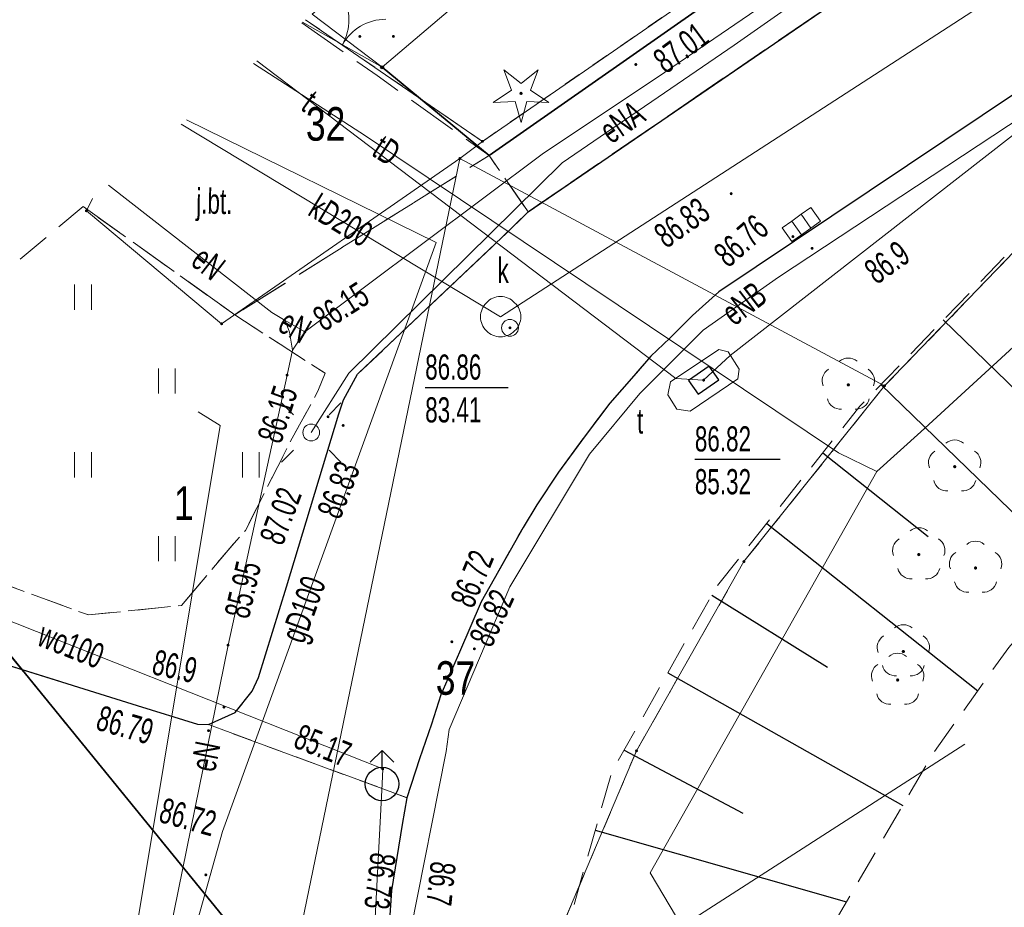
# Model space of a CAD drawing. Header units: metres. Extents: x 7504240 to 7504745, y 5782869 to 5783359.
# Tile 27 of 93: x 7504268 to 7504297, y 5783090 to 5783117. Entities that reach past the tile are written whole.
import ezdxf
from ezdxf.enums import TextEntityAlignment as Align

# ---------------------------------------------------------------- set-up
doc = ezdxf.new("R2010")
doc.units = ezdxf.units.M
doc.header["$MEASUREMENT"] = 0
for name, pattern in [('1.0_0.5', [1.5, 1, -0.5]), ('1.5_0.5', [2, 1.5, -0.5]), ('219-500', [0]), ('egug-500', [1, 0.5, -0.5]), ('l219_500', [0]), ('l32_500', [0]), ('otob_500', [0])]:
    doc.linetypes.add(name, pattern=pattern)
doc.layers.get('0').update_dxf_attribs({"color": 2, "linetype": 'CONTINUOUS', "lineweight": 5})
for name, color, linetype in [('000 Inne (niezydentyfikowane)', 7, 'CONTINUOUS'), ('203-punkt graniczny', 7, 'CONTINUOUS'), ('211-numer działki ewidencyjnej', 7, 'CONTINUOUS'), ('216-obręb ewidencyjny', 7, 'CONTINUOUS'), ('218-kontur użytku gruntowego', 7, 'CONTINUOUS'), ('219-działka ewidencyjna', 7, 'CONTINUOUS'), ('brama', 7, 'CONTINUOUS'), ('chodnik', 7, 'CONTINUOUS'), ('drzewo iglaste', 7, 'CONTINUOUS'), ('drzewo liściaste', 7, 'CONTINUOUS'), ('hydrant', 7, 'CONTINUOUS'), ('jezdnia', 7, 'CONTINUOUS'), ('jezdnia-Atr17', 7, 'CONTINUOUS'), ('komora podziemna', 7, 'CONTINUOUS'), ('kratka ściekowa', 7, 'CONTINUOUS'), ('krawężnik', 7, 'CONTINUOUS'), ('latarnia', 7, 'CONTINUOUS'), ('ogrodzenie trwałe', 7, 'CONTINUOUS'), ('pikieta sztuczna', 7, 'CONTINUOUS'), ('pikieta sztuczna-Atr2', 7, 'CONTINUOUS'), ('przewód elektroenergetyczny podziemny', 7, 'CONTINUOUS'), ('przewód elektroenergetyczny podziemny-Atr1', 7, 'CONTINUOUS'), ('przewód gazowy', 7, 'CONTINUOUS'), ('przewód gazowy-Atr1', 7, 'CONTINUOUS'), ('przewód kanalizacyjny', 7, 'CONTINUOUS'), ('przewód kanalizacyjny-Atr1', 7, 'CONTINUOUS'), ('przewód telekomunikacyjny podziemny', 7, 'CONTINUOUS'), ('przewód telekomunikacyjny podziemny-Atr1', 7, 'CONTINUOUS'), ('przewód wodociągowy', 7, 'CONTINUOUS'), ('przewód wodociągowy-Atr1', 7, 'CONTINUOUS'), ('Punkt budynku', 7, 'CONTINUOUS'), ('rzędna', 7, 'CONTINUOUS'), ('rzędna-Atr2', 7, 'CONTINUOUS'), ('rzędna-Atr3', 7, 'CONTINUOUS'), ('skarpa nieumocniona', 7, 'CONTINUOUS'), ('trawnik', 7, 'CONTINUOUS'), ('wjazd do podziemia', 7, 'CONTINUOUS'), ('właz do komory lub kanału - okrągły', 7, 'CONTINUOUS'), ('właz do komory lub kanału - okrągły-Atr17', 7, 'CONTINUOUS'), ('właz do komory lub kanału - prostokątny', 7, 'CONTINUOUS'), ('właz do komory lub kanału - prostokątny-Atr17', 7, 'CONTINUOUS')]:
    doc.layers.add(name, color=color, linetype=linetype)
doc.styles.get("Standard").update_dxf_attribs({"font": 'Working1250', "width": 0.75})
doc.linetypes.add('902-500', pattern='A,3.75,0,[1,ksztalty.shx,S=0.5,R=0,X=0,Y=0],3.75', length=7.5)

# ---------------------------------------------------------------- blocks, each defined once
blk = doc.blocks.new('PW01')
at = {"linetype": 'Continuous', "lineweight": 13}
h = blk.add_hatch(color=0, dxfattribs=at)
edge = h.paths.add_edge_path()
edge.add_arc((0, 0), 0.045, 0, 360)
blk = doc.blocks.new('SM01')
at = {"color": 0, "linetype": 'Continuous', "lineweight": 13}
for p, q in [((-0.53, 0.531), (-0.883, 0.884)), ((0.531, 0.531), (0.884, 0.884)), ((-0.53, -0.53), (-0.883, -0.883)), ((0.531, -0.53), (0.884, -0.883))]:
    blk.add_line(p, q, dxfattribs=at)
blk.add_circle((0, 0), 0.25, dxfattribs=at)
blk = doc.blocks.new('SUWH')
at = {"color": 0, "linetype": 'Continuous'}
for p in [(-0.354, 0.646), (0, 0.5), (0.354, 0.646)]:
    blk.add_line(p, (0, 1), dxfattribs=at)
blk.add_circle((0, 0), 0.5, dxfattribs=at)
blk = doc.blocks.new('US22')
at = {"color": 0, "linetype": 'Continuous', "lineweight": 13}
blk.add_circle((0, 0), 0.25, dxfattribs=at)
blk = doc.blocks.new('OP011')
at = {"linetype": 'Continuous', "lineweight": 13}
h = blk.add_hatch(color=0, dxfattribs=at)
edge = h.paths.add_edge_path()
edge.add_arc((0, 0), 0.05, 0, 360)
at = {"color": 0, "linetype": 'Continuous', "lineweight": 13}
for p, q in [((-0.283, 0.093), (-0.512, 0.706)), ((-0.512, 0.706), (0, 0.299)), ((0, 0.299), (0.512, 0.706)), ((0.512, 0.706), (0.283, 0.093)), ((-0.828, -0.268), (-0.283, 0.093)), ((0.283, 0.093), (0.828, -0.268)), ((-0.175, -0.24), (-0.828, -0.268)), ((0, -0.87), (-0.175, -0.24)), ((0.175, -0.24), (0, -0.87)), ((0.828, -0.268), (0.175, -0.24))]:
    blk.add_line(p, q, dxfattribs=at)
blk = doc.blocks.new('SUPWP')
at = {"color": 0, "linetype": 'Continuous'}
blk.add_lwpolyline([(-0.375, -0.25), (0.375, -0.25), (0.375, 0.25), (-0.375, 0.25)], close=True, dxfattribs=at)
blk = doc.blocks.new('US05')
at = {"color": 0, "linetype": 'Continuous', "lineweight": 13}
for p, q in [((-0.525, -0.25), (-0.525, 0.25)), ((-0.525, 0.25), (-0.175, 0.25)), ((-0.175, -0.25), (-0.175, 0.25)), ((-0.175, 0.25), (0.175, 0.25)), ((0.175, -0.25), (0.175, 0.25)), ((0.175, 0.25), (0.525, 0.25)), ((0.525, -0.25), (0.525, 0.25)), ((-0.525, -0.25), (-0.175, -0.25)), ((-0.175, -0.25), (0.175, -0.25)), ((0.175, -0.25), (0.525, -0.25))]:
    blk.add_line(p, q, dxfattribs=at)
blk = doc.blocks.new('OP021')
at = {"linetype": 'Continuous', "lineweight": 13}
h = blk.add_hatch(color=0, dxfattribs=at)
edge = h.paths.add_edge_path()
edge.add_arc((0, 0), 0.05, 0, 360)
at = {"color": 0, "linetype": 'Continuous', "lineweight": 13}
for centre, start, end in [((0, 0.4), 49.272, 130.728), ((-0.38, 0.124), 121.308, 202.548), ((0.38, 0.124), 337.452, 58.692), ((-0.235, -0.324), 193.221, 274.871), ((0.235, -0.324), 265.129, 346.779)]:
    blk.add_arc(centre, 0.4, start, end, dxfattribs=at)
blk = doc.blocks.new('OK02')
at = {"color": 0, "linetype": 'Continuous', "lineweight": 0}
for centre, start, end in [((-1.5, 0), 0, 60), ((1.5, 0), 120, 180)]:
    blk.add_arc(centre, 1.5, start, end, dxfattribs=at)
blk = doc.blocks.new('TU04')
at = {"color": 0, "linetype": 'Continuous', "lineweight": 13}
for p, q in [((0, 0), (0, 0.75)), ((0.5, 0), (0.5, 0.75))]:
    blk.add_line(p, q, dxfattribs=at)
blk = doc.blocks.new('203')
at = {"linetype": 'Continuous', "lineweight": 0}
h = blk.add_hatch(color=0, dxfattribs=at)
edge = h.paths.add_edge_path()
edge.add_arc((0, 0), 0.045, 0, 360)
blk = doc.blocks.new('PUNKTBUD')
at = {"color": 0}
blk.add_circle((0, 0), 0.045, dxfattribs=at)
blk = doc.blocks.new('PW02')
at = {"linetype": 'Continuous', "lineweight": 13}
h = blk.add_hatch(color=0, dxfattribs=at)
edge = h.paths.add_edge_path()
edge.add_arc((0, 0), 0.045, 0, 360)

msp = doc.modelspace()

# ---------------------------------------------------------------- linework, layer by layer
at = {"layer": '000 Inne (niezydentyfikowane)', "color": 7, "linetype": 'Continuous', "lineweight": 25, "flags": 128}
for points in [[(7504295.29, 5783107.84), (7504298.15, 5783105.07)], [(7504293.43, 5783105.91), (7504299.22, 5783100.3)], [(7504291.7, 5783103.87), (7504294.84, 5783101.38)], [(7504290.03, 5783101.77), (7504296.32, 5783096.78)], [(7504288.39, 5783099.63), (7504291.84, 5783097.48)], [(7504287.08, 5783097.31), (7504294.08, 5783093.36)], [(7504285.78, 5783095.01), (7504289.32, 5783093.13)], [(7504284.92, 5783092.62), (7504292.41, 5783090.49)]]:
    msp.add_lwpolyline(points, dxfattribs=at)
at = {"layer": '216-obręb ewidencyjny', "color": 7, "linetype": 'l32_500', "lineweight": 35, "flags": 128}
msp.add_lwpolyline([(7504275.74, 5783087.7), (7504265.67, 5783100.07)], dxfattribs=at)
at = {"layer": '218-kontur użytku gruntowego', "color": 3, "linetype": 'egug-500', "lineweight": 18, "flags": 128}
for points in [[(7504281.56, 5783113.16), (7504296.98, 5783123.81)], [(7504276.292, 5783116.784), (7504281.56, 5783113.16)], [(7504297.97, 5783110.46), (7504293.54, 5783105.87)], [(7504293.54, 5783105.87), (7504289.35, 5783100.63)], [(7504289.35, 5783100.63), (7504286.15, 5783094.99)], [(7504265.67, 5783100.07), (7504275.74, 5783087.7)], [(7504286.15, 5783094.99), (7504283.88, 5783089.62)]]:
    msp.add_lwpolyline(points, dxfattribs=at)
at = {"layer": '219-działka ewidencyjna', "color": 7, "linetype": '219-500', "lineweight": 18, "flags": 128}
for points in [[(7504296.98, 5783123.81), (7504281.56, 5783113.16)], [(7504276.292, 5783116.784), (7504281.56, 5783113.16)], [(7504280.89, 5783112.65), (7504281.56, 5783113.16)], [(7504280.89, 5783112.65), (7504273.79, 5783107.72)], [(7504280.89, 5783112.65), (7504275.74, 5783087.7)], [(7504280.89, 5783112.65), (7504293.54, 5783105.87)], [(7504269.942, 5783111.455), (7504269.76, 5783111.09)], [(7504269.76, 5783111.09), (7504273.79, 5783107.72)], [(7504297.97, 5783110.46), (7504293.54, 5783105.87)], [(7504293.54, 5783105.87), (7504289.35, 5783100.63)], [(7504289.35, 5783100.63), (7504286.15, 5783094.99)], [(7504265.67, 5783100.07), (7504275.74, 5783087.7)], [(7504286.15, 5783094.99), (7504283.88, 5783089.62)]]:
    msp.add_lwpolyline(points, dxfattribs=at)
at = {"layer": '219-działka ewidencyjna', "color": 7, "linetype": 'l219_500', "lineweight": 18, "flags": 128}
msp.add_lwpolyline([(7504275.74, 5783087.7), (7504265.67, 5783100.07)], dxfattribs=at)
at = {"layer": 'brama', "color": 7, "linetype": 'otob_500', "lineweight": 18, "flags": 128}
msp.add_lwpolyline([(7504276.203, 5783116.709), (7504278.57, 5783115.37)], dxfattribs=at)
at = {"layer": 'chodnik', "color": 7, "linetype": '1.0_0.5', "lineweight": 18, "flags": 128}
msp.add_lwpolyline([(7504282.92, 5783111.06), (7504281.76, 5783112.74), (7504290.14, 5783118.61), (7504291.03, 5783119.23), (7504297.14, 5783123.25), (7504299.52, 5783124.79), (7504300.46, 5783125.34), (7504301.7, 5783126.2), (7504302.77, 5783124.64)], close=True, dxfattribs=at)
for points in [[(7504260.31, 5783103.37), (7504261.05, 5783102.63), (7504263.26, 5783101.45), (7504269.82, 5783099.04), (7504272.59, 5783099.32), (7504274.23, 5783101.26), (7504274.5, 5783101.56), (7504275.89, 5783104.31), (7504276.66, 5783105.71), (7504276.87, 5783106.25), (7504275.53, 5783107.11), (7504274.18, 5783107.99), (7504281.76, 5783112.74), (7504282.92, 5783111.06)], [(7504282.92, 5783111.06), (7504282.13, 5783110.28), (7504277.84, 5783106.22), (7504277.42, 5783105.45), (7504277.28, 5783105.04), (7504275.72, 5783099.88), (7504274.89, 5783097.18), (7504274.7, 5783096.77), (7504274.19, 5783096.13), (7504273.4, 5783095.77), (7504273.07, 5783095.78), (7504271.27, 5783096.34), (7504263.58, 5783098.75), (7504262.23, 5783099.48), (7504261.03, 5783100.2), (7504260.19, 5783100.87), (7504259.32, 5783101.71), (7504258.91, 5783102.195)]]:
    msp.add_lwpolyline(points, dxfattribs=at)
at = {"layer": 'jezdnia', "color": 7, "linetype": '1.5_0.5', "lineweight": 18, "flags": 128}
msp.add_lwpolyline([(7504377.44, 5783176.64), (7504380.62, 5783171.94), (7504380.99, 5783171.36), (7504362.87, 5783159.13), (7504347.38, 5783148.24), (7504342.58, 5783145.15), (7504331.94, 5783137.79), (7504315.08, 5783126.5), (7504298.7, 5783115.44), (7504288.6, 5783108.67), (7504287.82, 5783107.97), (7504287.14, 5783107.29), (7504286.58, 5783106.76), (7504286.07, 5783106.17), (7504285.36, 5783105.35), (7504284.62, 5783104.38), (7504283.83, 5783103.3), (7504283.18, 5783102.32), (7504282.77, 5783101.65), (7504281.52, 5783099.43), (7504280.88, 5783097.93), (7504280.32, 5783096.66), (7504280.04, 5783095.78), (7504279.68, 5783094.75), (7504279.31, 5783093.59), (7504273.4, 5783095.77), (7504274.19, 5783096.13), (7504274.7, 5783096.77), (7504274.89, 5783097.18), (7504275.72, 5783099.88), (7504277.28, 5783105.04), (7504277.42, 5783105.45), (7504277.84, 5783106.22), (7504282.13, 5783110.28), (7504282.92, 5783111.06), (7504302.77, 5783124.64), (7504304.9, 5783126.09), (7504309.66, 5783129.32), (7504312.78, 5783131.44), (7504325.36, 5783139.48), (7504333.33, 5783144.92), (7504338.27, 5783148.32), (7504339.42, 5783149.41), (7504359.93, 5783163.2), (7504369.26, 5783169.5), (7504368.14, 5783171.18), (7504368.64, 5783171.5), (7504370.08, 5783177.1), (7504374.81, 5783180.53)], close=True, dxfattribs=at)
for points in [[(7504258.91, 5783102.195), (7504259.32, 5783101.71), (7504260.19, 5783100.87), (7504261.03, 5783100.2), (7504262.23, 5783099.48), (7504263.58, 5783098.75), (7504271.27, 5783096.34), (7504273.07, 5783095.78), (7504273.4, 5783095.77), (7504279.31, 5783093.59), (7504279.17, 5783092.79), (7504278.85, 5783090.82), (7504278.64, 5783087.72), (7504278.81, 5783086.08), (7504282.18, 5783066.33), (7504283.44, 5783058.97), (7504284.42, 5783053.22), (7504284.91, 5783049.94), (7504285.49, 5783046.49), (7504285.84, 5783044.92), (7504286.31, 5783043.45), (7504286.85, 5783042.21), (7504287.36, 5783041.25), (7504289.58, 5783038.5), (7504293.54, 5783034.48), (7504295.7, 5783032.45), (7504300.71, 5783028.28), (7504305.95, 5783024.59), (7504308.28, 5783023.17), (7504310.62, 5783021.96), (7504313.43, 5783020.91), (7504340.95, 5783013.8), (7504343.87, 5783015), (7504366.83, 5783009.82), (7504368.46, 5783007.35), (7504380.09, 5783004.41), (7504392.58, 5783000.89), (7504409.71, 5782996.44), (7504418.79, 5782994.61), (7504427.67, 5782993.29), (7504438.12, 5782992.39), (7504446.48, 5782991.94), (7504453.86, 5782991.9), (7504457.37, 5782992.02), (7504461.74, 5782992.36), (7504466.89, 5782992.96), (7504475.17, 5782994.75), (7504481.39, 5782996.44), (7504489.89, 5782999.25), (7504498.82, 5783002.54), (7504509.98, 5783007.34), (7504522.54, 5783013.35), (7504529.26, 5783016.68), (7504538.28, 5783021.08), (7504546.06, 5783024.95), (7504563.03, 5783033.15), (7504576.07, 5783039.52), (7504582.27, 5783042.49), (7504590.59, 5783046.56), (7504598.34, 5783050.34), (7504604.14, 5783053.16), (7504612.18, 5783057.1), (7504619.41, 5783060.65), (7504623.25, 5783062.68), (7504628.55, 5783065.83), (7504632.69, 5783068.5), (7504637.19, 5783071.66), (7504640.42, 5783074.18), (7504646.93, 5783079.7), (7504651.35, 5783083.5), (7504656.24, 5783087.72), (7504659.96, 5783091.18), (7504663.58, 5783094.96), (7504668.61, 5783100.21), (7504672.24, 5783104.28), (7504673.98, 5783106.47), (7504676.16, 5783109.22), (7504677.92, 5783111.69), (7504683.21, 5783119.6), (7504692.97, 5783134.06), (7504697.28, 5783140.66), (7504703.94, 5783137.76), (7504702.01, 5783134.84), (7504700.11, 5783131.95), (7504682.52, 5783107.61), (7504681.53, 5783107.36), (7504680.83, 5783106.66), (7504679.47, 5783104.87), (7504671.52, 5783096.13), (7504667.4, 5783091.62), (7504665.49, 5783089.55), (7504663.61, 5783087.67), (7504662.46, 5783086.44), (7504660.96, 5783085.08), (7504658.9, 5783083.2), (7504656.05, 5783080.53), (7504654.45, 5783079), (7504652.94, 5783077.72), (7504651.64, 5783076.47), (7504650.36, 5783075.37), (7504648.75, 5783073.98), (7504646.46, 5783072.13), (7504645.81, 5783071.59), (7504644.26, 5783070.33), (7504641.19, 5783067.95), (7504637.74, 5783065.38), (7504634.35, 5783062.98), (7504630.46, 5783060.56), (7504628.13, 5783059.2), (7504623.19, 5783056.57), (7504609.99, 5783050.25), (7504604.6, 5783047.61), (7504591.25, 5783041.21), (7504585.49, 5783038.44), (7504574.11, 5783032.73), (7504572.98, 5783032.14), (7504571.83, 5783031.12), (7504570.86, 5783029.98), (7504570.06, 5783028.28), (7504569.86, 5783026.77), (7504569.7, 5783024.89), (7504570.78, 5783021.85), (7504573.24, 5783017.15), (7504573.89, 5783016.17), (7504582.776, 5783007.938)], [(7504276.184, 5783116.693), (7504278.29, 5783115.21), (7504278.42, 5783115.12), (7504281.76, 5783112.74), (7504274.18, 5783107.99), (7504269.665, 5783111.222)]]:
    msp.add_lwpolyline(points, dxfattribs=at)
at = {"layer": 'komora podziemna', "color": 34, "linetype": 'Continuous', "lineweight": 18, "flags": 128}
msp.add_lwpolyline([(7504282.7, 5783107.93), (7504282.7, 5783107.87), (7504282.69, 5783107.81), (7504282.67, 5783107.76), (7504282.65, 5783107.7), (7504282.63, 5783107.65), (7504282.6, 5783107.6), (7504282.56, 5783107.55), (7504282.52, 5783107.51), (7504282.48, 5783107.47), (7504282.43, 5783107.43), (7504282.38, 5783107.4), (7504282.33, 5783107.38), (7504282.27, 5783107.36), (7504282.22, 5783107.34), (7504282.16, 5783107.33), (7504282.1, 5783107.33), (7504282.04, 5783107.33), (7504281.98, 5783107.34), (7504281.93, 5783107.36), (7504281.87, 5783107.38), (7504281.82, 5783107.4), (7504281.77, 5783107.43), (7504281.72, 5783107.47), (7504281.68, 5783107.51), (7504281.64, 5783107.55), (7504281.6, 5783107.6), (7504281.57, 5783107.65), (7504281.55, 5783107.7), (7504281.53, 5783107.76), (7504281.51, 5783107.81), (7504281.5, 5783107.87), (7504281.5, 5783107.93), (7504281.5, 5783107.99), (7504281.51, 5783108.05), (7504281.53, 5783108.1), (7504281.55, 5783108.16), (7504281.57, 5783108.21), (7504281.6, 5783108.26), (7504281.64, 5783108.31), (7504281.68, 5783108.35), (7504281.72, 5783108.39), (7504281.77, 5783108.43), (7504281.82, 5783108.46), (7504281.87, 5783108.48), (7504281.93, 5783108.5), (7504281.98, 5783108.52), (7504282.04, 5783108.53), (7504282.1, 5783108.53), (7504282.16, 5783108.53), (7504282.22, 5783108.52), (7504282.27, 5783108.5), (7504282.33, 5783108.48), (7504282.38, 5783108.46), (7504282.43, 5783108.43), (7504282.48, 5783108.39), (7504282.52, 5783108.35), (7504282.56, 5783108.31), (7504282.6, 5783108.26), (7504282.63, 5783108.21), (7504282.65, 5783108.16), (7504282.67, 5783108.1), (7504282.69, 5783108.05), (7504282.7, 5783107.99)], close=True, dxfattribs=at)
at = {"layer": 'komora podziemna', "color": 30, "linetype": 'Continuous', "lineweight": 18, "flags": 128}
msp.add_lwpolyline([(7504289.17, 5783106.08), (7504287.75, 5783105.12), (7504287.35, 5783105.18), (7504287.08, 5783105.6), (7504287.16, 5783105.99), (7504288.6, 5783106.95), (7504288.88, 5783106.88), (7504289.21, 5783106.37)], close=True, dxfattribs=at)
at = {"layer": 'krawężnik', "color": 7, "linetype": 'Continuous', "lineweight": 25, "flags": 128}
for points in [[(7504273.4, 5783095.77), (7504274.19, 5783096.13), (7504274.7, 5783096.77), (7504274.89, 5783097.18), (7504275.72, 5783099.88), (7504277.28, 5783105.04), (7504277.42, 5783105.45), (7504277.84, 5783106.22), (7504282.13, 5783110.28), (7504282.92, 5783111.06), (7504302.77, 5783124.64), (7504304.9, 5783126.09), (7504309.66, 5783129.32), (7504312.78, 5783131.44), (7504325.36, 5783139.48), (7504333.33, 5783144.92), (7504338.27, 5783148.32), (7504339.42, 5783149.41), (7504359.93, 5783163.2), (7504369.26, 5783169.5)], [(7504347.38, 5783148.24), (7504342.58, 5783145.15), (7504331.94, 5783137.79), (7504315.08, 5783126.5), (7504298.7, 5783115.44), (7504288.6, 5783108.67), (7504287.82, 5783107.97), (7504287.14, 5783107.29), (7504286.58, 5783106.76), (7504286.07, 5783106.17), (7504285.36, 5783105.35), (7504284.62, 5783104.38), (7504283.83, 5783103.3), (7504283.18, 5783102.32), (7504282.77, 5783101.65), (7504281.52, 5783099.43), (7504280.88, 5783097.93), (7504280.32, 5783096.66), (7504280.04, 5783095.78), (7504279.68, 5783094.75), (7504279.31, 5783093.59)], [(7504258.91, 5783102.195), (7504259.32, 5783101.71), (7504260.19, 5783100.87), (7504261.03, 5783100.2), (7504262.23, 5783099.48), (7504263.58, 5783098.75), (7504271.27, 5783096.34), (7504273.07, 5783095.78), (7504273.4, 5783095.77)], [(7504279.31, 5783093.59), (7504279.17, 5783092.79), (7504278.85, 5783090.82), (7504278.64, 5783087.72), (7504278.81, 5783086.08), (7504282.18, 5783066.33), (7504283.44, 5783058.97), (7504284.42, 5783053.22), (7504284.91, 5783049.94), (7504285.49, 5783046.49), (7504285.84, 5783044.92), (7504286.31, 5783043.45), (7504286.85, 5783042.21), (7504287.36, 5783041.25), (7504289.58, 5783038.5)]]:
    msp.add_lwpolyline(points, dxfattribs=at)
at = {"layer": 'ogrodzenie trwałe', "color": 7, "linetype": '902-500', "lineweight": 35, "flags": 128}
for points in [[(7504281.76, 5783112.74), (7504290.14, 5783118.61)], [(7504278.57, 5783115.37), (7504281.76, 5783112.74)]]:
    msp.add_lwpolyline(points, dxfattribs=at)
at = {"layer": 'przewód elektroenergetyczny podziemny', "color": 1, "linetype": 'Continuous', "lineweight": 18, "flags": 128}
for points in [[(7504296.54, 5783121.27), (7504289.06, 5783116.03), (7504283.94, 5783112.52), (7504277.58, 5783106.25), (7504276.46, 5783104.48)], [(7504291.82, 5783037.94), (7504290.18, 5783039.21), (7504287.31, 5783043.81), (7504284.58, 5783047.97), (7504282.42, 5783054.12), (7504279.99, 5783060.4), (7504279.01, 5783066), (7504277.97, 5783071.95), (7504278.57, 5783083.12), (7504278.78, 5783085.82), (7504279.42, 5783089.6), (7504280.48, 5783094.97), (7504280.57, 5783095.62), (7504282.38, 5783099.88), (7504284.75, 5783103.83), (7504286.25, 5783105.64), (7504288.14, 5783107.53), (7504290.38, 5783109.11), (7504298.6, 5783114.54), (7504306.05, 5783119.39)], [(7504277.3, 5783054.43), (7504277.96, 5783054.78), (7504277.89, 5783055.14), (7504277.54, 5783057.49), (7504277.3, 5783059.18), (7504277.12, 5783060.21), (7504273.48, 5783080.2), (7504273.25, 5783081.1), (7504272.85, 5783081.92), (7504272.31, 5783082.46), (7504271.64, 5783083.1), (7504271.44, 5783083.35), (7504271.26, 5783083.66), (7504271.25, 5783084.12), (7504271.26, 5783084.74), (7504273.98, 5783098.14), (7504275.74, 5783106.19), (7504275.9, 5783106.93), (7504276.27, 5783107.48), (7504283.38, 5783112.81), (7504285.1, 5783113.95), (7504286.98, 5783115.21), (7504292.67, 5783119.11)], [(7504275.9, 5783106.93), (7504275.81, 5783107.47), (7504275.68, 5783107.82), (7504275.29, 5783108.06), (7504270.421, 5783111.856)], [(7504275.68, 5783107.82), (7504276.27, 5783107.48)], [(7504280.77, 5783083.49), (7504270.39, 5783084.49), (7504273.75, 5783104.69), (7504273.09, 5783105.1)]]:
    msp.add_lwpolyline(points, dxfattribs=at)
at = {"layer": 'przewód gazowy', "color": 52, "linetype": 'Continuous', "lineweight": 18, "flags": 128}
msp.add_lwpolyline([(7504272.743, 5783113.805), (7504280.18, 5783110.14), (7504273.82, 5783092.58), (7504272.33, 5783087.27), (7504273.46, 5783081.73), (7504273.7, 5783080.05)], dxfattribs=at)
at = {"layer": 'przewód kanalizacyjny', "color": 34, "linetype": 'Continuous', "lineweight": 18, "flags": 128}
for points in [[(7504313.34, 5783127.91), (7504309.31, 5783125.56), (7504282.1, 5783107.93)], [(7504272.589, 5783113.676), (7504282.1, 5783107.93)], [(7504295.93, 5783095.19), (7504266.8, 5783076.44), (7504254.164, 5783068.325)]]:
    msp.add_lwpolyline(points, dxfattribs=at)
at = {"layer": 'przewód telekomunikacyjny podziemny', "color": 30, "linetype": 'Continuous', "lineweight": 18, "flags": 128}
for points in [[(7504288.15, 5783106.04), (7504288.94, 5783106.78), (7504303.38, 5783118.04), (7504323.7, 5783131.81), (7504333.86, 5783138.75), (7504337.55, 5783140.76), (7504352.43, 5783151.44), (7504358.52, 5783155.55), (7504359.44, 5783156.22)], [(7504308.3, 5783130.52), (7504314.06, 5783122.02), (7504301.1, 5783110.44), (7504294.62, 5783104.5), (7504293.31, 5783103.32), (7504286.56, 5783091.35), (7504290.45, 5783084.79), (7504288.13, 5783074.1), (7504288.98, 5783063.04), (7504290.59, 5783059.18), (7504292.7, 5783051.36), (7504295.74, 5783045.52), (7504291.64, 5783043.03), (7504298.44, 5783035.65), (7504312.58, 5783026.31), (7504331.96, 5783020.19), (7504337.43, 5783020.11), (7504339.95, 5783019.85), (7504362.47, 5783012.63), (7504365.1, 5783015.2), (7504381.87, 5783009.7)], [(7504274.738, 5783115.48), (7504278.08, 5783113.32), (7504292.17, 5783103.87), (7504293.31, 5783103.32)], [(7504274.838, 5783115.564), (7504287.32, 5783106.09), (7504288.15, 5783106.04)]]:
    msp.add_lwpolyline(points, dxfattribs=at)
at = {"layer": 'przewód wodociągowy', "color": 5, "linetype": 'Continuous', "lineweight": 18, "flags": 128}
msp.add_lwpolyline([(7504264.53, 5783100.03), (7504264.81, 5783099.92), (7504278.59, 5783094.45), (7504278.57, 5783094), (7504278.1, 5783084.88), (7504286.23, 5783040.25), (7504287.3, 5783039.19), (7504287.51, 5783038.98), (7504293.48, 5783033.06), (7504307.98, 5783022), (7504317.4, 5783018.66), (7504327.14, 5783016.08), (7504327.63, 5783015.96), (7504330.31, 5783015.31), (7504332.31, 5783014.82), (7504347.98, 5783010.97), (7504376.93, 5783003.63), (7504377.4, 5783003.51)], dxfattribs=at)
at = {"layer": 'rzędna-Atr2', "color": 7, "flags": 128}
for points in [[(7504279.854, 5783105.823), (7504282.327, 5783105.823)], [(7504287.888, 5783103.681), (7504290.425, 5783103.681)]]:
    msp.add_lwpolyline(points, dxfattribs=at)
at = {"layer": 'skarpa nieumocniona', "color": 7, "linetype": '1.0_0.5', "lineweight": 18, "flags": 128}
msp.add_lwpolyline([(7504380.26, 5783157.29), (7504360.6, 5783143.78), (7504316.18, 5783114.33), (7504308.12, 5783108.39), (7504301.16, 5783102.47), (7504297.24, 5783098.07), (7504295, 5783094.94), (7504291.32, 5783088.62), (7504289.64, 5783082.62), (7504289, 5783074.3), (7504289.05, 5783069.88), (7504290.14, 5783061.08), (7504292.11, 5783054.55), (7504294.02, 5783050.56), (7504299.26, 5783044.09), (7504307.08, 5783036.72), (7504312.87, 5783033.06), (7504316.58, 5783031.37), (7504328.4, 5783028.9), (7504351.13, 5783023.78), (7504363.39, 5783021.3), (7504413.85, 5783010.73), (7504431.69, 5783007.41), (7504436.75, 5783006.68), (7504449.41, 5783006.34), (7504455.77, 5783006.68), (7504466.29, 5783007.91), (7504473.68, 5783009.36), (7504480.69, 5783011.01), (7504494.41, 5783014.72), (7504506.9, 5783019.28), (7504519.45, 5783025.13), (7504534.08, 5783032.16), (7504551.57, 5783040.71), (7504569.46, 5783049.26), (7504587.18, 5783058.15), (7504598.88, 5783063.95), (7504609.85, 5783070.47), (7504626.84, 5783080.04), (7504636.35, 5783086.39), (7504644.85, 5783093.82), (7504653.4, 5783101.92), (7504661.84, 5783111.43), (7504671.68, 5783124.09), (7504681.81, 5783136.8), (7504682.99, 5783139.33), (7504682.99, 5783141.47), (7504681.9, 5783149.9), (7504687.5, 5783150.11), (7504691.23, 5783148.09), (7504688.67, 5783134.36), (7504687.62, 5783131.16), (7504670.58, 5783105.9), (7504665.57, 5783099.62), (7504660.83, 5783094.45), (7504651.28, 5783086.01), (7504639.63, 5783075.99), (7504633.77, 5783072.09), (7504616.16, 5783061.81), (7504605.84, 5783056.43), (7504578.71, 5783043.4), (7504537.89, 5783023.52), (7504518.91, 5783013.94), (7504507.93, 5783008.75), (7504501.44, 5783006.01), (7504493.81, 5783003.86), (7504483.25, 5783001.26), (7504466.9, 5782996.88), (7504461.31, 5782996.25), (7504448.12, 5782995.98), (7504439.68, 5782995.93), (7504424.97, 5782996.88), (7504417.47, 5782998.08), (7504402.32, 5783001.64), (7504382.41, 5783006.37), (7504367, 5783010.06), (7504349.55, 5783014.23), (7504312.94, 5783023.2), (7504304.88, 5783028.31), (7504298.92, 5783033.22), (7504294.33, 5783037.81), (7504290.06, 5783044.03), (7504286.84, 5783049.67), (7504284.73, 5783055.27), (7504283.46, 5783061.23), (7504282.72, 5783067.77), (7504282.14, 5783078.58), (7504282.35, 5783082.9), (7504283.67, 5783088.23), (7504285.41, 5783094.35), (7504288.53, 5783099.88), (7504292.8, 5783105.26), (7504299.13, 5783111.8), (7504305.14, 5783117.18), (7504311.05, 5783121.77), (7504324.28, 5783130.74), (7504335.99, 5783138.86), (7504380.83, 5783168.62), (7504391.47, 5783175.56), (7504419.98, 5783194.78), (7504441.54, 5783209.35), (7504458.79, 5783221.06), (7504464.22, 5783218.59), (7504462.78, 5783216.55), (7504450.84, 5783204.54), (7504448.08, 5783202.3), (7504441.38, 5783197.83), (7504424.07, 5783186.48), (7504393.68, 5783166.39)], close=True, dxfattribs=at)
msp.add_lwpolyline([(7504380.26, 5783157.29), (7504360.6, 5783143.78), (7504316.18, 5783114.33), (7504308.12, 5783108.39), (7504301.16, 5783102.47), (7504297.24, 5783098.07), (7504295, 5783094.94), (7504291.32, 5783088.62), (7504289.64, 5783082.62), (7504289, 5783074.3), (7504289.05, 5783069.88), (7504290.14, 5783061.08), (7504292.11, 5783054.55), (7504294.02, 5783050.56), (7504299.26, 5783044.09), (7504307.08, 5783036.72), (7504312.87, 5783033.06), (7504316.58, 5783031.37), (7504328.4, 5783028.9), (7504351.13, 5783023.78), (7504363.39, 5783021.3), (7504413.85, 5783010.73), (7504431.69, 5783007.41), (7504436.75, 5783006.68), (7504449.41, 5783006.34), (7504455.77, 5783006.68), (7504466.29, 5783007.91), (7504473.68, 5783009.36), (7504480.69, 5783011.01), (7504494.41, 5783014.72), (7504506.9, 5783019.28), (7504519.45, 5783025.13), (7504534.08, 5783032.16), (7504551.57, 5783040.71), (7504569.46, 5783049.26), (7504587.18, 5783058.15), (7504598.88, 5783063.95), (7504609.85, 5783070.47), (7504626.84, 5783080.04), (7504636.35, 5783086.39), (7504644.85, 5783093.82), (7504653.4, 5783101.92), (7504661.84, 5783111.43), (7504671.68, 5783124.09), (7504681.81, 5783136.8), (7504682.99, 5783139.33), (7504682.99, 5783141.47), (7504681.9, 5783149.9), (7504687.5, 5783150.11), (7504691.23, 5783148.09), (7504688.67, 5783134.36), (7504687.62, 5783131.16), (7504670.58, 5783105.9), (7504665.57, 5783099.62), (7504660.83, 5783094.45), (7504651.28, 5783086.01), (7504639.63, 5783075.99), (7504633.77, 5783072.09), (7504616.16, 5783061.81), (7504605.84, 5783056.43), (7504578.71, 5783043.4), (7504537.89, 5783023.52), (7504518.91, 5783013.94), (7504507.93, 5783008.75), (7504501.44, 5783006.01), (7504493.81, 5783003.86), (7504483.25, 5783001.26), (7504466.9, 5782996.88), (7504461.31, 5782996.25), (7504448.12, 5782995.98), (7504439.68, 5782995.93), (7504424.97, 5782996.88), (7504417.47, 5782998.08), (7504402.32, 5783001.64), (7504382.41, 5783006.37), (7504367, 5783010.06), (7504349.55, 5783014.23), (7504312.94, 5783023.2), (7504304.88, 5783028.31), (7504298.92, 5783033.22), (7504294.33, 5783037.81), (7504290.06, 5783044.03), (7504286.84, 5783049.67), (7504284.73, 5783055.27), (7504283.46, 5783061.23), (7504282.72, 5783067.77), (7504282.14, 5783078.58), (7504282.35, 5783082.9), (7504283.67, 5783088.23), (7504285.41, 5783094.35), (7504288.53, 5783099.88), (7504292.8, 5783105.26), (7504299.13, 5783111.8), (7504305.14, 5783117.18), (7504311.05, 5783121.77), (7504324.28, 5783130.74), (7504335.99, 5783138.86), (7504380.83, 5783168.62), (7504391.47, 5783175.56), (7504419.98, 5783194.78), (7504441.54, 5783209.35), (7504458.79, 5783221.06), (7504464.22, 5783218.59), (7504462.78, 5783216.55), (7504450.84, 5783204.54), (7504448.08, 5783202.3), (7504441.38, 5783197.83), (7504424.07, 5783186.48), (7504393.68, 5783166.39)], close=True, dxfattribs=at)
at = {"layer": 'trawnik', "color": 7, "linetype": '1.0_0.5', "lineweight": 18, "flags": 128}
msp.add_lwpolyline([(7504274.18, 5783107.99), (7504275.53, 5783107.11), (7504276.87, 5783106.25), (7504276.66, 5783105.71), (7504275.89, 5783104.31), (7504274.5, 5783101.56), (7504274.23, 5783101.26), (7504272.59, 5783099.32), (7504269.82, 5783099.04), (7504263.26, 5783101.45), (7504261.05, 5783102.63), (7504260.31, 5783103.37), (7504269.66, 5783111.22)], close=True, dxfattribs=at)
at = {"layer": 'wjazd do podziemia', "color": 7, "linetype": 'Continuous', "lineweight": 18, "flags": 128}
msp.add_lwpolyline([(7504281.59, 5783117.95), (7504278.57, 5783115.37), (7504276.49, 5783116.95), (7504280.19, 5783120.05)], close=True, dxfattribs=at)

# ---------------------------------------------------------------- block references
at = {"layer": '203-punkt graniczny', "color": 7, "linetype": 'Continuous', "lineweight": 18}
for p in [(7504281.56, 5783113.16), (7504280.89, 5783112.65), (7504269.76, 5783111.09), (7504273.79, 5783107.72), (7504293.54, 5783105.87), (7504289.35, 5783100.63), (7504286.15, 5783094.99)]:
    msp.add_blockref('203', p, dxfattribs=at)
at = {"layer": 'brama', "color": 7, "linetype": 'Continuous', "lineweight": 18, "rotation": 330.503}
msp.add_blockref('OK02', (7504277.387, 5783116.039), dxfattribs=at)
at = {"layer": 'drzewo iglaste', "color": 94, "linetype": 'Continuous', "lineweight": 18}
msp.add_blockref('OP011', (7504282.71, 5783114.59), dxfattribs=at)
at = {"layer": 'drzewo liściaste', "color": 94, "linetype": 'Continuous', "lineweight": 18}
for p in [(7504292.46, 5783105.9), (7504295.63, 5783103.46), (7504294.56, 5783100.84), (7504296.25, 5783100.44), (7504294.1, 5783097.95), (7504293.93, 5783097.1)]:
    msp.add_blockref('OP021', p, dxfattribs=at)
at = {"layer": 'hydrant', "color": 5, "linetype": 'Continuous', "lineweight": 18}
msp.add_blockref('SUWH', (7504278.57, 5783094), dxfattribs=at)
at = {"layer": 'kratka ściekowa', "color": 34, "linetype": 'Continuous', "lineweight": 18, "rotation": 35.16}
msp.add_blockref('US05', (7504291.06, 5783110.68), dxfattribs=at)
at = {"layer": 'latarnia', "color": 7, "linetype": 'Continuous', "lineweight": 18}
msp.add_blockref('SM01', (7504276.46, 5783104.48), dxfattribs=at)
at = {"layer": 'pikieta sztuczna', "color": 7, "linetype": 'Continuous', "lineweight": 13}
for p in [(7504286.13, 5783115.45), (7504288.97, 5783111.6), (7504290.81, 5783110.32), (7504291.38, 5783109.97), (7504276.96, 5783104.95), (7504277.41, 5783104.69), (7504280.65, 5783098.24), (7504281.32, 5783098.03), (7504273.86, 5783096.29), (7504273.4, 5783095.59), (7504273.32, 5783091.29)]:
    msp.add_blockref('PW01', p, dxfattribs=at)
at = {"layer": 'Punkt budynku', "color": 5, "linetype": 'Continuous', "lineweight": 18}
msp.add_blockref('PUNKTBUD', (7504278.57, 5783115.37), dxfattribs=at)
at = {"layer": 'rzędna', "color": 1, "linetype": 'Continuous', "lineweight": 18}
for p in [(7504276.27, 5783107.48), (7504275.74, 5783106.19), (7504273.98, 5783098.14)]:
    msp.add_blockref('PW01', p, dxfattribs=at)
at = {"layer": 'rzędna', "color": 34, "linetype": 'Continuous', "lineweight": 18}
msp.add_blockref('PW01', (7504282.38, 5783107.6), dxfattribs=at)
at = {"layer": 'rzędna', "color": 30, "linetype": 'Continuous', "lineweight": 18, "rotation": 34.482}
msp.add_blockref('PW01', (7504288.15, 5783106.04), dxfattribs=at)
at = {"layer": 'rzędna', "color": 5, "linetype": 'Continuous', "lineweight": 18}
msp.add_blockref('PW01', (7504278.59, 5783094.45), dxfattribs=at)
at = {"layer": 'trawnik', "color": 7, "linetype": 'Continuous', "lineweight": 18}
for p in [(7504269.409, 5783108.139), (7504271.909, 5783105.639), (7504269.409, 5783103.139), (7504274.409, 5783103.139), (7504271.909, 5783100.639)]:
    msp.add_blockref('TU04', p, dxfattribs=at)
at = {"layer": 'wjazd do podziemia', "color": 7, "linetype": 'Continuous', "lineweight": 18}
for p in [(7504277.908, 5783116.288), (7504278.908, 5783116.288)]:
    msp.add_blockref('PW02', p, dxfattribs=at)
at = {"layer": 'właz do komory lub kanału - okrągły', "color": 7, "linetype": 'Continuous', "lineweight": 18}
msp.add_blockref('US22', (7504282.38, 5783107.6), dxfattribs=at)
at = {"layer": 'właz do komory lub kanału - prostokątny', "color": 7, "linetype": 'Continuous', "lineweight": 18, "rotation": 34.482}
msp.add_blockref('SUPWP', (7504288.15, 5783106.04), dxfattribs=at)

# ---------------------------------------------------------------- texts
at = {"layer": '211-numer działki ewidencyjnej', "color": 7, "linetype": 'Continuous', "lineweight": 18, "width": 0.79}
for s, p in [('32', (7504276.3, 5783113.18)), ('1', (7504272.37, 5783101.87)), ('37', (7504280.17, 5783096.66))]:
    msp.add_text(s, height=1, dxfattribs=at).set_placement(p)
at = {"layer": 'jezdnia-Atr17', "color": 7, "width": 0.667}
msp.add_text('j.bt.', height=0.75, rotation=359.038, dxfattribs=at).set_placement((7504273.574, 5783111.373), align=Align.MIDDLE_CENTER)
at = {"layer": 'pikieta sztuczna-Atr2', "color": 7, "width": 0.667}
for s, rotation, p in [('87.01', 36.365, (7504287.021, 5783115.151)), ('86.83', 35.243, (7504287.034, 5783109.947)), ('86.76', 40.938, (7504288.878, 5783109.368)), ('86.9', 35.405, (7504293.301, 5783108.872)), ('86.83', 68.616, (7504277.315, 5783101.853)), ('87.02', 69.536, (7504275.605, 5783101.074)), ('86.72', 67.383, (7504281.276, 5783099.202)), ('86.82', 65.12, (7504281.823, 5783098.033)), ('86.9', 347.313, (7504271.679, 5783097.286)), ('86.79', 343.936, (7504270.006, 5783095.634)), ('86.72', 344.474, (7504271.881, 5783092.881)), ('86.73', 263.098, (7504278.237, 5783091.981)), ('86.7', 263.7, (7504280.026, 5783091.715))]:
    msp.add_text(s, height=0.75, rotation=rotation, dxfattribs=at).set_placement(p)
at = {"layer": 'przewód elektroenergetyczny podziemny-Atr1', "color": 1, "width": 0.667}
for s, rotation, p in [('eNA', 34.432, (7504285.719, 5783113.74)), ('eN', -37.941, (7504273.399, 5783109.534)), ('eNB', 37.569, (7504289.349, 5783108.326)), ('eN', -29.954, (7504275.975, 5783107.65)), ('eN', 78.526, (7504273.307, 5783094.824))]:
    msp.add_text(s, height=0.75, rotation=rotation, dxfattribs=at).set_placement(p, align=Align.MIDDLE_CENTER)
at = {"layer": 'przewód gazowy-Atr1', "color": 52, "width": 0.667}
msp.add_text('gD100', height=0.75, rotation=70.09, dxfattribs=at).set_placement((7504276.221, 5783099.209), align=Align.MIDDLE_CENTER)
at = {"layer": 'przewód kanalizacyjny-Atr1', "color": 34, "width": 0.667}
msp.add_text('kD200', height=0.75, rotation=-31.138, dxfattribs=at).set_placement((7504277.344, 5783110.803), align=Align.MIDDLE_CENTER)
at = {"layer": 'przewód telekomunikacyjny podziemny-Atr1', "color": 30, "width": 0.667}
for s, rotation, p in [('t', 323.772, (7504276.409, 5783114.372)), ('tD', 327.117, (7504278.707, 5783112.897))]:
    msp.add_text(s, height=0.75, rotation=rotation, dxfattribs=at).set_placement(p, align=Align.MIDDLE_CENTER)
at = {"layer": 'przewód wodociągowy-Atr1', "color": 5, "width": 0.667}
msp.add_text('wo100', height=0.75, rotation=338.349, dxfattribs=at).set_placement((7504268.39, 5783098.5), align=Align.MIDDLE_LEFT)
at = {"layer": 'rzędna-Atr2', "color": 1, "width": 0.667}
for s, rotation, p in [('86.15', 32.55, (7504276.638, 5783107.788)), ('86.15', 72.181, (7504275.197, 5783104.225)), ('85.95', 77.006, (7504274.231, 5783098.978))]:
    msp.add_text(s, height=0.75, rotation=rotation, dxfattribs=at).set_placement(p, align=Align.MIDDLE_LEFT)
at = {"layer": 'rzędna-Atr2', "color": 34, "width": 0.667}
msp.add_text('86.86', height=0.75, dxfattribs=at).set_placement((7504279.854, 5783105.831), align=Align.BOTTOM_LEFT)
at = {"layer": 'rzędna-Atr2', "color": 30, "width": 0.667}
msp.add_text('86.82', height=0.75, dxfattribs=at).set_placement((7504287.888, 5783103.689), align=Align.BOTTOM_LEFT)
at = {"layer": 'rzędna-Atr2', "color": 5, "width": 0.667}
msp.add_text('85.17', height=0.75, rotation=338.349, dxfattribs=at).set_placement((7504275.89, 5783095.11))
at = {"layer": 'rzędna-Atr3', "color": 34, "width": 0.667}
msp.add_text('83.41', height=0.75, dxfattribs=at).set_placement((7504279.854, 5783104.555), align=Align.BOTTOM_LEFT)
at = {"layer": 'rzędna-Atr3', "color": 30, "width": 0.667}
msp.add_text('85.32', height=0.75, dxfattribs=at).set_placement((7504287.888, 5783102.413), align=Align.BOTTOM_LEFT)
at = {"layer": 'właz do komory lub kanału - okrągły-Atr17', "color": 7, "width": 0.667}
msp.add_text('k', height=0.75, dxfattribs=at).set_placement((7504282.011, 5783109.315), align=Align.MIDDLE_LEFT)
at = {"layer": 'właz do komory lub kanału - prostokątny-Atr17', "color": 7, "width": 0.667}
msp.add_text('t', height=0.75, dxfattribs=at).set_placement((7504286.167, 5783104.823), align=Align.MIDDLE_LEFT)

doc.saveas('drawing.dxf')
